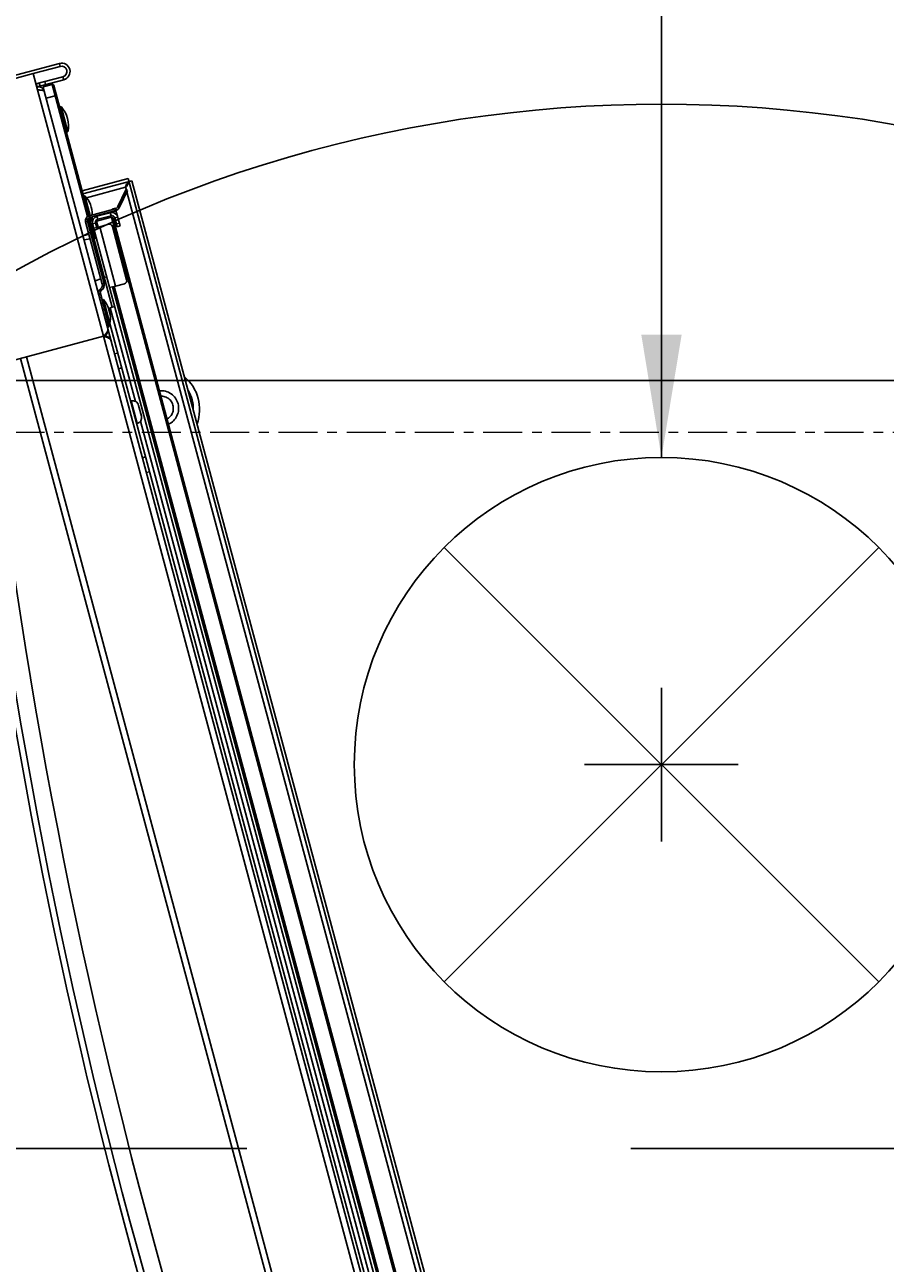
# Model space of a CAD drawing. Header units: millimetres. Extents: x -56641 to 6003, y -24465 to 16563.
# Tile 21 of 79: x -32080 to -31800, y -5955 to -5552. Entities that reach past the tile are written whole.
import ezdxf

# ---------------------------------------------------------------- set-up
doc = ezdxf.new("R2010")
doc.units = ezdxf.units.MM
for name, pattern in [('HIDDEN', [375, 250, -125]), ('Linia siatki', [22.224999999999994, 12.7, -3.174999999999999, 3.174999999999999, -3.174999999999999]), ('Przerywana długa', [390, 250, -140])]:
    doc.linetypes.add(name, pattern=pattern)
for name, color, linetype in [('JEVENHUUVA', 7, 'Continuous'), ('JEVENMITAT', 2, 'Continuous'), ('KATKOVIIVAT', 5, 'HIDDEN'), ('MITAT', 2, 'Continuous'), ('MUOTOVIIVAT', 7, 'Continuous')]:
    doc.layers.add(name, color=color, linetype=linetype)
doc.layers.add('S-GRID', color=7, linetype='Continuous', lineweight=5)
doc.layers.add('Wyposażenie_urządzenia grzewcze', color=1, linetype='Continuous', true_color=0xff0000)
doc.styles.add('ROMANS', font='romans')
doc.dimstyles.new('ISO-25', dxfattribs={"dimtxt": 2.5, "dimasz": 2.5, "dimexe": 1.25, "dimexo": 0.625, "dimtad": 1, "dimtxsty": 'Standard', "dimcen": 2.5, "dimadec": 0, "dimazin": 0, "dimtfac": 1, "dimtmove": 0, "dimatfit": 3, "dimfxl": 1, "dimarcsym": 0})
doc.dimstyles.get("Standard").update_dxf_attribs({"dimtxt": 0.18, "dimasz": 0.18, "dimexe": 0.18, "dimexo": 0.0625, "dimgap": 0.09, "dimtad": 0, "dimtih": 1, "dimtoh": 1, "dimdec": 4, "dimzin": 0, "dimdsep": 46, "dimtxsty": 'Standard', "dimcen": 0.09, "dimadec": 0, "dimazin": 0, "dimtfac": 1, "dimtdec": 4, "dimtofl": 0, "dimtmove": 0, "dimatfit": 3, "dimfxl": 1, "dimtolj": 1, "dimtzin": 0, "dimarcsym": 0})

# ---------------------------------------------------------------- blocks, each defined once
blk = doc.blocks.new('O1011in')
at = {"layer": 'Wyposażenie_urządzenia grzewcze'}
for p, q in [((1990.75615588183, 853.7370272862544), (2008.89614576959, 786.0376633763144)), ((1990.95442678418, 853.7698108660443), (2009.11521283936, 785.9928346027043)), ((2006.0454865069, 788.9490619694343), (1988.77344685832, 853.4091914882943)), ((2006.16796099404, 788.8783512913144), (1988.87258230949, 853.4255832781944)), ((1989.03627301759, 853.3942367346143), (2006.20845509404, 789.3067807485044)), ((2006.64953022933, 790.1720730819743), (1989.85217420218, 852.8606592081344)), ((2006.7107674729, 790.1367177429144), (1989.88752954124, 852.9218964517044)), ((1990.52832228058, 853.0418325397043), (2007.32567830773, 790.3532464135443)), ((2006.62432848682, 792.3911640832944), (1990.93989435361, 850.9262691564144)), ((2006.67262477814, 792.4041050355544), (1990.98819064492, 850.9392101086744)), ((1991.68773084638, 849.8739718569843), (2006.76782368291, 793.5942992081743)), ((1994.89303960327, 849.8890769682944), (2009.67160707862, 794.7347122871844)), ((2009.47842191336, 794.6829484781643), (1994.69985443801, 849.8373131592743)), ((1992.49963669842, 846.2643424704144), (2005.76061020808, 796.7737155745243)), ((2005.57032104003, 798.4498102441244), (2005.4737284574, 798.4239283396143)), ((2005.69973056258, 797.9668473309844), (2005.60313797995, 797.9409654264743)), ((2005.87369679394, 796.8539521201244), (2005.89301531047, 796.8591285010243)), ((2005.87369679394, 796.8539521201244), (2006.07039926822, 796.1198484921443)), ((2005.7322754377, 796.6090031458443), (2005.82545029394, 796.2612698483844)), ((2005.93234513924, 796.1327920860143), (2006.74821029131, 793.0879418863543)), ((2006.07039926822, 796.1198484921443), (2006.08971778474, 796.1250248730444)), ((2006.47618769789, 795.0690698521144), (2006.37959511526, 795.0431879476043)), ((2006.96701476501, 794.0100189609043), (2010.64826467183, 794.9964069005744)), ((2006.60559722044, 794.5861069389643), (2006.50900463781, 794.5602250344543)), ((2006.75816442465, 793.5917110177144), (2006.80646071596, 793.6046519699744)), ((2006.75816442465, 793.5917110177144), (2006.96521966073, 792.8189703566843)), ((2006.83853436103, 793.7167736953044), (2006.78057881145, 793.7012445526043)), ((2006.78057881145, 793.7012445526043), (2007.06972039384, 792.6221534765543)), ((2006.89029817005, 793.5235885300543), (2006.83234262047, 793.5080593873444)), ((2006.68307680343, 793.0704894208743), (2006.80177424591, 793.1136917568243)), ((2007.28662868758, 790.8180031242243), (2006.68307680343, 793.0704894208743)), ((2006.75052336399, 793.3049626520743), (2006.81522812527, 793.0634811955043)), ((2006.96521966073, 792.8189703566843), (2007.01351595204, 792.8319113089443)), ((2007.04558959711, 792.9440330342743), (2006.98763404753, 792.9285038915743)), ((2007.09735340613, 792.7508478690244), (2007.03939785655, 792.7353187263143)), ((2007.06527976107, 792.6387261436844), (2007.12323531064, 792.6542552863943)), ((2007.06972039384, 792.6221534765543), (2007.12767594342, 792.6376826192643)), ((2006.57603219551, 792.3782231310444), (2006.28625444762, 792.3005774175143)), ((2006.76921736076, 792.4299869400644), (2006.57603219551, 792.3782231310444)), ((2007.09367028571, 790.4463714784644), (2006.57603219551, 792.3782231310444)), ((2006.94974030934, 792.2971845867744), (2007.00769585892, 792.3127137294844)), ((2006.94974030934, 792.2971845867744), (2007.49326030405, 790.2687403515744)), ((2007.00769585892, 792.3127137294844), (2007.55121585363, 790.2842694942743)), ((2007.02972703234, 792.5138305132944), (2007.06368656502, 792.4643658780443)), ((2007.05266654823, 792.1448808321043), (2007.24132296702, 792.2135461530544)), ((2006.68141805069, 790.4394364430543), (2006.2155437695, 792.1781029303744)), ((2006.94189584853, 792.1045635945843), (2006.99606962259, 792.1242812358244)), ((2007.4322088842, 790.1488540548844), (2007.25363580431, 790.8152978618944)), ((2007.28662868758, 790.8180031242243), (2007.34340337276, 790.8280140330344)), ((2007.47505166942, 790.1821477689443), (2007.30386059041, 790.8210415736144)), ((2007.34638985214, 790.6623202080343), (2007.38502688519, 790.6726729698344)), ((2007.40271754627, 790.8384727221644), (2007.600431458, 790.8733350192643)), ((2007.44298243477, 790.6882021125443), (2007.63616760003, 790.7399659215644)), ((2006.52358822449, 790.4489098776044), (2006.42699564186, 790.4230279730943)), ((2006.42699564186, 790.4230279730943), (2006.56287564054, 789.9159169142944)), ((2006.549470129, 790.3523172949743), (2006.45287754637, 790.3264353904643)), ((2006.52358822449, 790.4489098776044), (2006.60123393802, 790.1591321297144)), ((2007.19373038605, 790.2661272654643), (2006.7107674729, 790.1367177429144)), ((2006.72370842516, 790.0884214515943), (2007.15837504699, 790.2048900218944)), ((2007.09367028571, 790.4463714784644), (2006.80389253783, 790.3687257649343)), ((2007.28685545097, 790.4981352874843), (2007.09367028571, 790.4463714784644)), ((2007.19373038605, 790.2661272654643), (2007.14196657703, 790.4593124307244)), ((2007.1842569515, 790.1082974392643), (2007.15837504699, 790.2048900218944)), ((2007.22908572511, 790.3273645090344), (2007.19026286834, 790.4722533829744)), ((2007.22908572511, 790.3273645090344), (2007.19373038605, 790.2661272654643)), ((2007.32567830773, 790.3532464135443), (2007.22908572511, 790.3273645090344)), ((2007.3959282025, 790.2677803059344), (2007.35175068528, 790.2559429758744)), ((2007.35175068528, 790.2559429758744), (2007.38391259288, 790.1359131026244)), ((2007.40115059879, 790.2647651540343), (2007.3959282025, 790.2677803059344)), ((2007.3959282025, 790.2677803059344), (2007.4280901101, 790.1477504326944)), ((2007.49326030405, 790.2687403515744), (2007.55121585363, 790.2842694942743)), ((2006.44303715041, 789.8098435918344), (2006.18946619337, 789.2660589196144)), ((2006.49741561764, 789.7844864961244), (2006.24384466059, 789.2407018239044)), ((2006.44303715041, 789.8098435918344), (2006.49741561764, 789.7844864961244)), ((2006.50464135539, 790.1332502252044), (2006.60123393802, 790.1591321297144)), ((2006.55640516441, 789.9400650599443), (2006.65299774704, 789.9659469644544)), ((2007.42254962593, 790.1462658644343), (2006.5725348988, 789.9185051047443)), ((2006.5725348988, 789.9185051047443), (2006.58806404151, 789.8605495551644)), ((2006.58228706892, 789.8434724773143), (2006.57840478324, 789.8579613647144)), ((2006.58228706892, 789.8434724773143), (2006.67887965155, 789.8693543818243)), ((2007.43807876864, 790.0883103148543), (2006.58806404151, 789.8605495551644)), ((2006.64500420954, 789.9957792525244), (2006.65946822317, 789.9417988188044)), ((2006.64953022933, 790.1720730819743), (2006.7107674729, 790.1367177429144)), ((2006.67499736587, 789.8838432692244), (2006.67887965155, 789.8693543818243)), ((2006.74959032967, 789.9918288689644), (2006.72370842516, 790.0884214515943)), ((2006.74959032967, 789.9918288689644), (2007.1842569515, 790.1082974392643)), ((2007.39944173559, 790.0779575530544), (2007.57136592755, 789.4363277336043)), ((2007.42254962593, 790.1462658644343), (2007.43807876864, 790.0883103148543)), ((2007.44361925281, 790.0897948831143), (2007.61554344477, 789.4481650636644)), ((2008.5839536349, 785.8504841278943), (2007.4477380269, 790.0908985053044)), ((2008.64519087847, 785.8151287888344), (2007.49263041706, 790.1165429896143)), ((2006.0454865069, 788.9490619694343), (2007.63926412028, 789.3761133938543)), ((2007.52033091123, 789.5011591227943), (2006.24773951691, 789.1601692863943)), ((2006.32836831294, 789.4219633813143), (2006.27398984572, 789.4473204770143)), ((2007.61554344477, 789.4481650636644), (2007.57136592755, 789.4363277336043)), ((2007.61855859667, 789.4533874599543), (2007.61554344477, 789.4481650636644)), ((2007.66514602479, 789.2795208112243), (2006.16796099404, 788.8783512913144)), ((2006.24384466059, 789.2407018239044), (2006.18946619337, 789.2660589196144)), ((2006.22363586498, 789.2501253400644), (2006.24773951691, 789.1601692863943)), ((2008.17238533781, 787.3700028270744), (2008.12820782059, 787.3581654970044)), ((2008.12820782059, 787.3581654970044), (2008.34782306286, 786.5385502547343)), ((2008.17760773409, 787.3669876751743), (2008.17238533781, 787.3700028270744)), ((2008.17238533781, 787.3700028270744), (2008.39200058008, 786.5503875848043)), ((2008.39501573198, 786.5556099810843), (2008.39200058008, 786.5503875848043)), ((2008.39200058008, 786.5503875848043), (2008.34782306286, 786.5385502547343)), ((2008.54636906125, 786.1839368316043), (2008.83614680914, 786.2615825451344)), ((2009.25756331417, 785.4615753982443), (2012.06304000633, 786.2133006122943)), ((2008.26210224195, 785.6607166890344), (2009.12544772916, 785.8920494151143)), ((2008.28798414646, 785.5641241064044), (2009.16697664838, 785.7996494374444)), ((2008.40445271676, 785.1294574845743), (2012.10579997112, 786.1212304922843)), ((2008.64519087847, 785.8151287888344), (2008.93496862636, 785.8927745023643)), ((2008.87812455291, 785.7222517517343), (2008.8522426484, 785.8188443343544)), ((2008.89779134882, 786.0315219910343), (2008.93496862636, 785.8927745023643)), ((2009.06026127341, 785.7710551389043), (2009.0343793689, 785.8676477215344)), ((2009.11521283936, 785.9928346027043), (2009.25756331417, 785.4615753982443)), ((2009.15132963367, 785.7954568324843), (2009.12544772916, 785.8920494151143)), ((2008.26210224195, 785.6607166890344), (2008.28798414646, 785.5641241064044)), ((2008.37857081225, 785.2260500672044), (2009.25756331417, 785.4615753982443)), ((2008.40445271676, 785.1294574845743), (2008.37857081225, 785.2260500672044))]:
    blk.add_line(p, q, dxfattribs=at)
for centre, radius, start, end in [((1827.2214821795, 774.8868455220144), 184.61766817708, 5.088513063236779, 24.9114869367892), ((1832.33772335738, 776.2577382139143), 179.90000000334, 5.088513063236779, 24.9114869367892), ((1832.33772335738, 776.2577382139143), 180.1, 5.088513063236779, 24.9114869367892), ((2005.24073708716, 796.3956864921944), 1.4, 160.4593185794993, 229.5406824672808), ((2005.92546060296, 796.6607669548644), 0.2, 104.9999999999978, 194.999999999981), ((2005.14414450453, 796.3698045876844), 1.1, 177.751047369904, 212.2489526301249), ((2005.14414450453, 796.3698045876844), 1.075, 182.7253265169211, 207.2746734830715), ((2006.0186354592, 796.3130336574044), 0.2, 194.999999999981, 284.9999999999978), ((2006.91525095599, 794.2032041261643), 0.2, 195.0000000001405, 284.9999999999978), ((2007.01877857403, 793.8168337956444), 0.2, 104.9999999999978, 195.0000000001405), ((2007.67682611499, 793.4237552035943), 0.93388888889, 169.6392330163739, 187.3079374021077), ((2006.7514808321, 792.8825508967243), 0.2, 109.9999999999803, 135.1362514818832), ((2007.67682611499, 793.4237552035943), 0.93388888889, 202.6920625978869, 220.36076698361), ((2006.97312781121, 792.5962715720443), 0.1, 304.471220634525, 14.99999999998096), ((2006.97312781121, 792.5962715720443), 0.16, 304.471220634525, 14.99999999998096), ((2006.31213635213, 792.2039848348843), 0.1, 104.9999999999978, 194.999999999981), ((2007.1429254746, 792.3489483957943), 0.2, 124.471220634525, 194.999999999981), ((2007.1429254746, 792.3489483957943), 0.14, 124.471220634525, 194.999999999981), ((2007.0102998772, 791.9166250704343), 0.2, 109.9999999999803, 135.136251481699), ((2007.25189905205, 791.0149646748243), 0.2, 254.8637485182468, 280.0000000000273), ((2006.77801063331, 790.4653183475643), 0.1, 194.999999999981, 284.9999999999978), ((2007.13249314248, 790.3014826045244), 0.1, 284.9999999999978, 14.99999999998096), ((2007.13249314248, 790.3014826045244), 0.2, 284.9999999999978, 14.99999999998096), ((2008.28259525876, 790.0661315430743), 0.9500000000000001, 168.4746479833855, 176.570946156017), ((2007.39666772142, 790.2428584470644), 0.1, 284.9999999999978, 14.99999999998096), ((2007.39666772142, 790.2428584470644), 0.16, 284.9999999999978, 14.99999999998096), ((2006.62429870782, 789.7253199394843), 0.2, 104.9999999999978, 155.0000000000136), ((2006.62429870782, 789.7253199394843), 0.14, 104.9999999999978, 155.0000000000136), ((2006.69782652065, 790.1850140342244), 0.2, 194.999999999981, 284.9999999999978), ((2006.69782652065, 790.1850140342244), 0.1, 194.999999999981, 284.9999999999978), ((2008.28259525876, 790.0661315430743), 0.9500000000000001, 180.3486863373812, 221.5253520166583), ((2009.05905239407, 787.1683540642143), 0.9500000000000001, 168.4746479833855, 221.5253520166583), ((2008.63224992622, 785.8634250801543), 0.05, 194.999999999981, 284.9999999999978), ((2009.08933093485, 786.0894271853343), 0.2, 195.0000000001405, 284.9999999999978), ((2009.08933093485, 786.0894271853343), 0.1, 249.5616170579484, 284.9999999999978), ((2008.33327747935, 785.3950870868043), 0.275, 104.9999999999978, 284.9999999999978), ((2008.33327747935, 785.3950870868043), 0.175, 104.9999999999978, 284.9999999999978)]:
    blk.add_arc(centre, radius, start, end, dxfattribs=at)
for points, start_tangent, end_tangent in [([(2004.85178514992, 796.8754238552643), (2004.76707889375, 796.8263773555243), (2004.62631230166, 796.6856174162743), (2004.54217867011, 796.5052049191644), (2004.52482575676, 796.3069002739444), (2004.57634657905, 796.1146219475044), (2004.69052696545, 795.9515615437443), (2004.85359507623, 795.8373865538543), (2005.04588249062, 795.7858681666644), (2005.1437635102, 795.7857457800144)], (-0.9047719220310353, -0.4258964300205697), (0.9965036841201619, 0.08354883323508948)), ([(2004.89718906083, 796.7051266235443), (2004.8520784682, 796.6751946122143), (2004.74917165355, 796.5578578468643), (2004.69900203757, 796.4100751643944), (2004.7092074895, 796.2543451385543), (2004.7782343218, 796.1143762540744), (2004.89557382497, 796.0114775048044), (2005.04336212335, 795.9613142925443), (2005.09739504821, 795.9579477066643)], (-0.8686050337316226, -0.4955050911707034), (0.9999865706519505, 0.005182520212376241)), ([(2006.73471889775, 794.1248239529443), (2006.72206579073, 794.1514403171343)], (-0.567228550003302, 0.8235604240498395), (-0.2588190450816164, 0.9659258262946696)), ([(2006.80453032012, 794.0700090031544), (2006.74971208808, 794.1070843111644), (2006.73471889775, 794.1248239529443)], (-0.8933967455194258, 0.4492685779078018), (-0.5672285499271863, 0.8235604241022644)), ([(2006.91491065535, 794.0266495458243), (2006.88014505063, 794.0385061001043), (2006.80453032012, 794.0700090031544)], (-0.9500005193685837, 0.3122483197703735), (-0.8933967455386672, 0.4492685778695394)), ([(2006.82559340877, 793.7650699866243), (2006.82302020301, 793.7803066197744), (2006.82324348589, 793.7962962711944), (2006.8262046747, 793.8130263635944), (2006.83180716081, 793.8304741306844), (2006.83987742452, 793.8485276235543), (2006.85026237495, 793.8672106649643), (2006.86276533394, 793.8864801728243), (2006.87715014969, 793.9062696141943), (2006.8931429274, 793.9264951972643), (2006.91043524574, 793.9470581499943), (2006.9287274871, 793.9678893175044), (2006.94769785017, 793.9889050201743), (2006.96701476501, 794.0100189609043)], (-0.2588190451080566, 0.9659258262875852), (0.675826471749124, 0.7370607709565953)), ([(2006.96701476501, 794.0100189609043), (2006.91491065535, 794.0266495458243)], (-0.9538132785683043, 0.3004001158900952), (-0.9500005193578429, 0.312248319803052)), ([(2007.30609342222, 790.6195233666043), (2007.30670834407, 790.6319337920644), (2007.31458232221, 790.6444249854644), (2007.32851661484, 790.6550952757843), (2007.34638985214, 790.6623202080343)], (-0.2588190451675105, 0.9659258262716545), (0.9659258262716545, 0.2588190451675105)), ([(2007.61762404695, 789.4568280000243, 41.42321079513), (2007.61161270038, 789.4581303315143, 41.41833713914), (2007.60860702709, 789.4587814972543, 41.41590031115), (2007.60710419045, 789.4591070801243, 41.41468189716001), (2007.60560135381, 789.4594326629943, 41.41346348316), (2007.60409851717, 789.4597582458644, 41.41224506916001), (2007.60259568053, 789.4600838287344, 41.41102665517), (2007.60221997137, 789.4601652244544, 41.41072205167), (2007.60184426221, 789.4602466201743, 41.41041744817), (2007.60165640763, 789.4602873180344, 41.41026514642), (2007.60148348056, 789.4603396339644, 41.41010009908), (2007.60115255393, 789.4604558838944, 41.40975725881), (2007.60049070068, 789.4606883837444, 41.40907157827), (2007.59982884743, 789.4609208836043, 41.40838589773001), (2007.59850514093, 789.4613858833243, 41.40701453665), (2007.59718143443, 789.4618508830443, 41.40564317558), (2007.59453402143, 789.4627808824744, 41.40290045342), (2007.59188660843, 789.4637108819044, 41.40015773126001), (2007.59056290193, 789.4641758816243, 41.39878637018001), (2007.58923919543, 789.4646408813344, 41.39741500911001), (2007.58857734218, 789.4648733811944, 41.39672932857), (2007.58791548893, 789.4651058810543, 41.39604364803), (2007.5875845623, 789.4652221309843, 41.39570080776), (2007.58742763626, 789.4652856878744, 41.39552412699), (2007.58728778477, 789.4653601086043, 41.39533692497), (2007.58700808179, 789.4655089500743, 41.39496252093), (2007.58672837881, 789.4656577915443, 41.39458811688), (2007.5856095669, 789.4662531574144, 41.3930905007), (2007.58449075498, 789.4668485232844, 41.39159288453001), (2007.58337194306, 789.4674438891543, 41.39009526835), (2007.58225313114, 789.4680392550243, 41.38859765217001), (2007.58001550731, 789.4692299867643, 41.38560241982), (2007.57889669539, 789.4698253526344, 41.38410480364), (2007.57777788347, 789.4704207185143, 41.38260718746), (2007.57721847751, 789.4707184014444, 41.38185837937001), (2007.57665907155, 789.4710160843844, 41.38110957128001), (2007.57609966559, 789.4713137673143, 41.3803607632), (2007.57581996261, 789.4714626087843, 41.37998635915), (2007.57554025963, 789.4716114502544, 41.37961195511), (2007.5753172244, 789.4717899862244, 41.37921327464), (2007.57509418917, 789.4719685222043, 41.37881459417), (2007.5746481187, 789.4723255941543, 41.37801723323), (2007.57420204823, 789.4726826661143, 41.37721987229), (2007.57375597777, 789.4730397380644, 41.37642251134), (2007.57286383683, 789.4737538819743, 41.37482778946), (2007.5719716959, 789.4744680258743, 41.37323306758), (2007.57018741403, 789.4758963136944, 41.37004362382), (2007.5692952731, 789.4766104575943, 41.36844890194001), (2007.56840313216, 789.4773246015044, 41.36685418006), (2007.56751099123, 789.4780387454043, 41.36525945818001), (2007.56661885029, 789.4787528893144, 41.3636647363), (2007.56639581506, 789.4789314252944, 41.36326605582), (2007.56617277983, 789.4791099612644, 41.36286737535), (2007.56606126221, 789.4791992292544, 41.36266803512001), (2007.56597008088, 789.4792972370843, 41.36246318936), (2007.56580805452, 789.4795019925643, 41.36204799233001), (2007.5654840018, 789.4799115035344, 41.36121759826), (2007.56515994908, 789.4803210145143, 41.36038720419), (2007.56451184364, 789.4811400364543, 41.35872641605), (2007.5638637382, 789.4819590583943, 41.35706562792), (2007.56256752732, 789.4835971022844, 41.35374405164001), (2007.56127131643, 789.4852351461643, 41.35042247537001), (2007.56062321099, 789.4860541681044, 41.34876168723), (2007.55997510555, 789.4868731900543, 41.34710089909), (2007.55965105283, 789.4872827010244, 41.34627050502), (2007.55932700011, 789.4876922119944, 41.34544011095), (2007.55916497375, 789.4878969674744, 41.34502491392), (2007.55909440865, 789.4880039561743, 41.34481428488), (2007.55904473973, 789.4881201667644, 41.34459759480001), (2007.55894540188, 789.4883525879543, 41.34416421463), (2007.55884606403, 789.4885850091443, 41.34373083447), (2007.55844871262, 789.4895146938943, 41.34199731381), (2007.55805136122, 789.4904443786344, 41.34026379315), (2007.55765400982, 789.4913740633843, 41.33853027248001), (2007.55725665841, 789.4923037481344, 41.33679675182), (2007.55646195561, 789.4941631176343, 41.3333297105), (2007.55487254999, 789.4978818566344, 41.32639562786)], (-0.7660105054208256, 0.1659527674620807, -0.6210375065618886), (-0.1980012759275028, 0.4632644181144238, -0.8638180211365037)), ([(2006.14207202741, 788.9749702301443), (2006.14324187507, 789.0147203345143), (2006.16481430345, 789.0598427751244), (2006.20202776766, 789.1089815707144), (2006.24773951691, 789.1601692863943)], (-0.2588190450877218, 0.9659258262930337), (0.6758872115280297, 0.7370050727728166)), ([(2006.14207908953, 788.9749438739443), (2006.17530716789, 788.9958238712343), (2006.20300880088, 789.0373288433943), (2006.22649825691, 789.0945538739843), (2006.24773951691, 789.1601692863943)], (0.9659258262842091, 0.258819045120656), (0.2975619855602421, 0.9547025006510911)), ([(2008.49007290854, 786.2008517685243), (2008.49681065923, 786.1904114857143), (2008.509875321, 786.1835307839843), (2008.52727791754, 786.1812571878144), (2008.54636906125, 786.1839368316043)], (0.2588190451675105, -0.9659258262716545), (0.9659258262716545, 0.2588190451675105)), ([(2009.05449101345, 785.9959069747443), (2009.04584193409, 785.9964377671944), (2009.02395202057, 785.9979766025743), (2009.00318101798, 785.9997926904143), (2008.98369594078, 786.0019541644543), (2008.96570602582, 786.0045223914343), (2008.949417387, 786.0075528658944), (2008.93501892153, 786.0110947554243), (2008.92267848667, 786.0151891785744), (2008.91254228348, 786.0198645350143), (2008.9046946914, 786.0251555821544), (2008.89921294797, 786.0310838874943), (2008.89614576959, 786.0376633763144)], (-0.9982462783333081, 0.05919770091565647), (-0.2588190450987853, 0.9659258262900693)), ([(2009.11521283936, 785.9928346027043), (2009.09173654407, 785.9939382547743), (2009.06852386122, 785.9951152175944), (2009.05449101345, 785.9959069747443)], (-0.998925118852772, 0.04635306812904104), (-0.9982462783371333, 0.05919770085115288))]:
    blk.add_spline(points, degree=3, dxfattribs=dict(at, start_tangent=start_tangent, end_tangent=end_tangent))
blk = doc.blocks.new('*D365')
at = {"layer": 'Defpoints', "color": 0, "transparency": 16777216}
for p in [(-30522.39986862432, -5446.253848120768), (-33222.39986862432, -5667.60013137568), (-30522.39986862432, -5667.60013137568)]:
    blk.add_point(p, dxfattribs=at)
at = {"layer": 'JEVENMITAT', "color": 0, "lineweight": -2, "transparency": 16777216}
for p, q in [((-33222.39986862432, -5666.97513137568), (-33222.39986862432, -5445.003848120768)), ((-33219.89986862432, -5446.253848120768), (-30524.89986862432, -5446.253848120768)), ((-30522.39986862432, -5666.97513137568), (-30522.39986862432, -5445.003848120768))]:
    blk.add_line(p, q, dxfattribs=at)
at = {"layer": 'JEVENMITAT', "color": 0, "transparency": 16777216}
for points in [[(-33219.89986862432, -5445.837181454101), (-33219.89986862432, -5446.670514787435), (-33222.39986862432, -5446.253848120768)], [(-30524.89986862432, -5445.837181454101), (-30524.89986862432, -5446.670514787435), (-30522.39986862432, -5446.253848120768)]]:
    blk.add_solid(points, dxfattribs=at)
at = {"layer": 'JEVENMITAT', "color": 0, "transparency": 16777216, "insert": (-31872.39986862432, -5444.378848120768), "char_height": 2.5, "attachment_point": 5}
blk.add_mtext('2700', dxfattribs=at)
blk = doc.blocks.new('TULO330-200')
at = {"layer": 'KATKOVIIVAT'}
for p, q in [((-240, 250), (240, 250)), ((240, 0), (-240, 0))]:
    blk.add_line(p, q, dxfattribs=at)
at = {"layer": 'MITAT'}
for p, q in [((0, 100), (0, 150)), ((-25, 125), (25, 125))]:
    blk.add_line(p, q, dxfattribs=at)
at = {"layer": 'MUOTOVIIVAT'}
for p, q in [((-70.71067811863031, 195.7106781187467), (70.71067811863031, 54.28932188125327)), ((-70.71067811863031, 54.28932188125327), (70.71067811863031, 195.7106781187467))]:
    blk.add_line(p, q, dxfattribs=at)
blk.add_circle((0, 125), 100, dxfattribs=at)
blk.add_arc((0, 345), 435, 234.9204890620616, 305.0795109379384, dxfattribs=at)
at = {"layer": 'MITAT', "annotation_type": 0, "has_hookline": 1, "hookline_direction": 1, "text_width": 173.8095238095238}
blk.add_leader([(0, 25), (0, -175), (-51.63220692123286, -175)], dimstyle='Standard', override={"dimtxt": 40, "dimasz": 40, "dimexe": 40, "dimexo": 40, "dimgap": 20, "dimtad": 1, "dimtih": 0, "dimdec": 0, "dimtxsty": 'ROMANS', "dimcen": 25, "dimtdec": 1}, dxfattribs=at)

msp = doc.modelspace()

# ---------------------------------------------------------------- linework, layer by layer
at = {"layer": 'JEVENHUUVA'}
msp.add_lwpolyline([(-33222.39986862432, -5667.60013137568), (-30522.39986862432, -5667.60013137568), (-30522.39986862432, -7067.60013137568), (-33222.39986862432, -7067.60013137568), (-33222.39986862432, -5667.60013137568)], dxfattribs=at)
at = {"layer": 'S-GRID', "linetype": 'Linia siatki'}
msp.add_line((-55866.74056289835, -5684.407452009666), (1287.740407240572, -5684.40745200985), dxfattribs=at)

# ---------------------------------------------------------------- block references
at = {"layer": 'JEVENHUUVA', "rotation": 180}
msp.add_blockref('TULO330-200', (-31872.39986862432, -5667.60013137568), dxfattribs=at)
at = {"layer": 'Wyposażenie_urządzenia grzewcze', "linetype": 'Przerywana długa', "xscale": 10, "yscale": 10, "zscale": 10, "rotation": 180}
msp.add_blockref('O1011in', (-11984.34336354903, 2286.967706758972), dxfattribs=at)

# ---------------------------------------------------------------- dimensions: what is measured, and where the dimension line sits
at = {"layer": 'JEVENMITAT'}
dim = msp.add_linear_dim(base=(-30522.39986862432, -5446.253848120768), p1=(-33222.39986862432, -5667.60013137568), p2=(-30522.39986862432, -5667.60013137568), dimstyle='ISO-25', dxfattribs=at)
dim.commit()
dim.dimension.update_dxf_attribs({"geometry": '*D365', "text_midpoint": (-31872.39986862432, -5444.378848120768)})

doc.saveas('drawing.dxf')
